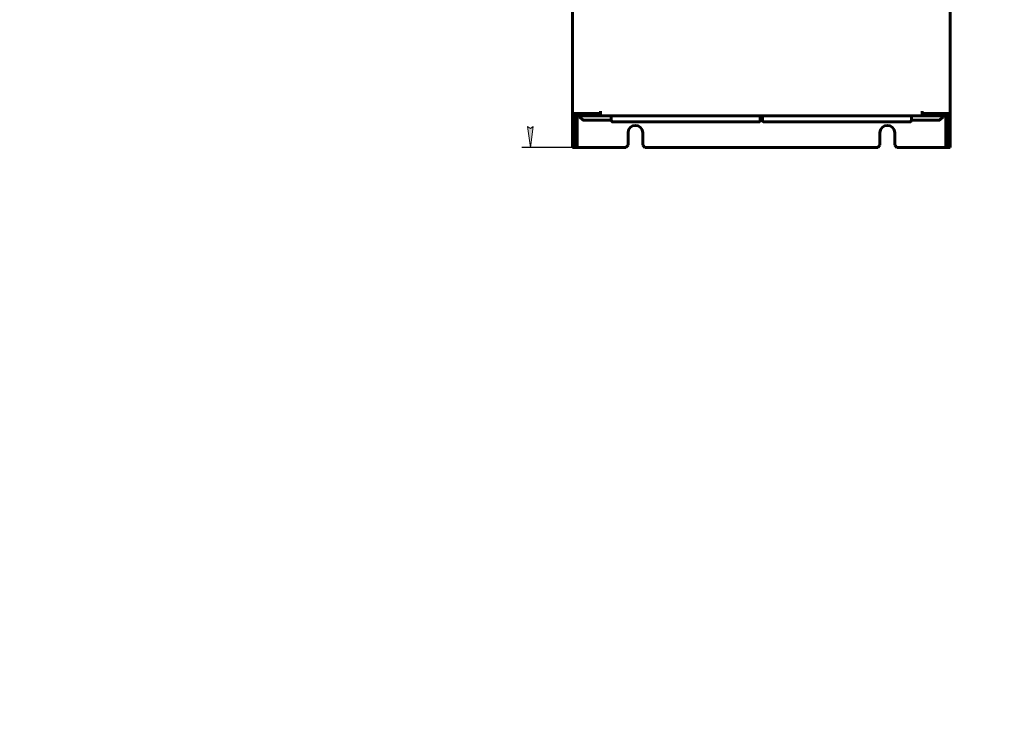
# Model space of a CAD drawing. Header units: millimetres. Extents: x 0 to 594, y 0 to 420.
# Tile 1 of 22: x 0 to 234, y 0 to 168. Entities that reach past the tile are written whole.
import ezdxf

# ---------------------------------------------------------------- set-up
doc = ezdxf.new("R2010")
doc.units = ezdxf.units.MM
doc.linetypes.add('K5LT_BASIC', pattern=[0])
doc.linetypes.add('K5LT_THIN', pattern=[0])
doc.layers.add('Системный слой', color=7, linetype='Continuous')
doc.styles.add('KDIMTEXTSTYLE', font='GOST_AU.SHX', dxfattribs={"width": 0.96, "oblique": 15, "height": 5})
doc.dimstyles.new('KDIMSTYLE (0.50)', dxfattribs={"dimtxt": 5, "dimasz": 1, "dimexe": 2, "dimexo": 0, "dimgap": 1, "dimtad": 1, "dimlfac": 2, "dimtxsty": 'KDIMTEXTSTYLE', "dimsah": 1, "dimcen": 0, "dimdle": 1, "dimadec": 0, "dimazin": 0, "dimtfac": 0.667, "dimtmove": 0, "dimatfit": 3, "dimfxl": 1, "dimtvp": 1, "dimtolj": 1, "dimtzin": 0, "dimarcsym": 0})

# ---------------------------------------------------------------- blocks, each defined once
blk = doc.blocks.new('KDIMARROW_01')
at = {"layer": 'Системный слой'}
blk.add_hatch(color=0, dxfattribs=at).paths.add_polyline_path([(-5, -0.66), (0, 0), (-5, 0.66), (-4.5, 0)])
at = {"layer": 'Системный слой', "color": 0, "linetype": 'K5LT_THIN', "lineweight": 18}
for p, q in [((-4.5, 0), (-5, 0.66)), ((-5, 0.66), (0, 0)), ((0, 0), (-5, -0.66)), ((-5, -0.66), (-4.5, 0)), ((0, 0), (-1, 0))]:
    blk.add_line(p, q, dxfattribs=at)

msp = doc.modelspace()

# ---------------------------------------------------------------- linework, layer by layer
at = {"layer": 'Системный слой', "color": 150, "linetype": 'K5LT_BASIC', "lineweight": 60, "true_color": 0x0080ff}
for p, q in [((131.6177, 306.7875), (131.6177, 145.4875)), ((221.6177, 306.7875), (221.6177, 145.4875)), ((131.6177, 145.4875), (131.6177, 144.8875)), ((131.6177, 145.4875), (132.3641, 145.4875)), ((132.3641, 145.4875), (132.433, 145.4875)), ((138.0089, 145.4875), (132.433, 145.4875)), ((134.0973, 144.8875), (134.0973, 145.4875)), ((138.0089, 145.4875), (138.2936, 145.4875)), ((138.2936, 145.9875), (138.2936, 145.4875)), ((138.2936, 145.4875), (138.2936, 145.2592)), ((214.9418, 145.9875), (214.9418, 145.4875)), ((214.9418, 145.4875), (214.9418, 145.2592)), ((214.9418, 145.4875), (215.2265, 145.4875)), ((220.8024, 145.4875), (215.2265, 145.4875)), ((219.1381, 144.8875), (219.1381, 145.4875)), ((220.8024, 145.4875), (220.8713, 145.4875)), ((220.8713, 145.4875), (221.6177, 145.4875)), ((221.6177, 145.4875), (221.6177, 144.8875)), ((132.3641, 144.8875), (131.6177, 144.8875)), ((131.6177, 144.3875), (131.6177, 144.8875)), ((131.6177, 144.3875), (131.6177, 137.8875)), ((132.2177, 144.8875), (132.2177, 144.3875)), ((132.2177, 144.3875), (132.2177, 137.8875)), ((134.0973, 144.8875), (132.3641, 144.8875)), ((132.7177, 144.6375), (132.7177, 144.8875)), ((132.7177, 137.3875), (132.7177, 144.6375)), ((133.3677, 144.679), (133.3677, 144.7875)), ((134.0884, 143.9168), (133.397, 144.6083)), ((219.1381, 144.8875), (134.0973, 144.8875)), ((140.8702, 143.8875), (134.1591, 143.8875)), ((140.8677, 144.8875), (140.8677, 143.9375)), ((151.1177, 143.4375), (141.3677, 143.4375)), ((166.1177, 143.4375), (151.1177, 143.4375)), ((175.8677, 143.4375), (166.1177, 143.4375)), ((176.3677, 144.8875), (176.3677, 143.9375)), ((176.8677, 144.8875), (176.8677, 143.9375)), ((187.1177, 143.4375), (177.3677, 143.4375)), ((202.1177, 143.4375), (187.1177, 143.4375)), ((211.8677, 143.4375), (202.1177, 143.4375)), ((219.0763, 143.8875), (212.3652, 143.8875)), ((212.3677, 144.8875), (212.3677, 143.9375)), ((220.8713, 144.8875), (219.1381, 144.8875)), ((219.147, 143.9168), (219.8384, 144.6083)), ((219.8677, 144.679), (219.8677, 144.7875)), ((220.5177, 144.6375), (220.5177, 144.8875)), ((220.5177, 144.6375), (220.5177, 137.3875)), ((221.6177, 144.8875), (220.8713, 144.8875)), ((221.0177, 144.3875), (221.0177, 144.8875)), ((221.0177, 144.3875), (221.0177, 137.8875)), ((221.6177, 144.8875), (221.6177, 144.3875)), ((221.6177, 144.3875), (221.6177, 137.8875)), ((144.8677, 137.8875), (144.8677, 140.8875)), ((148.3677, 137.8875), (148.3677, 140.8875)), ((204.8677, 137.8875), (204.8677, 140.8875)), ((208.3677, 137.8875), (208.3677, 140.8875)), ((131.6177, 137.3875), (131.6177, 137.8875)), ((132.2177, 137.3875), (131.6177, 137.3875)), ((132.2177, 137.8875), (132.2177, 137.3875)), ((132.7177, 137.3875), (132.2177, 137.3875)), ((144.3677, 137.3875), (132.7177, 137.3875)), ((144.3677, 137.3875), (144.8677, 137.8875)), ((148.3677, 137.8875), (148.8677, 137.3875)), ((204.3677, 137.3875), (148.8677, 137.3875)), ((204.3677, 137.3875), (204.8677, 137.8875)), ((208.3677, 137.8875), (208.8677, 137.3875)), ((220.5177, 137.3875), (208.8677, 137.3875)), ((221.0177, 137.3875), (220.5177, 137.3875)), ((221.0177, 137.3875), (221.0177, 137.8875)), ((221.0177, 137.3875), (221.6177, 137.3875)), ((221.6177, 137.8875), (221.6177, 137.3875))]:
    msp.add_line(p, q, dxfattribs=at)
for centre, radius, start, end in [((133.4677, 144.7875), 0.1, 90, 180), ((133.4677, 144.679), 0.1, 180, 225), ((134.1591, 143.9875), 0.1, 225, 270), ((141.3677, 143.9375), 0.5, 180, 270.000002), ((175.8677, 143.9375), 0.5, 269.999998, 0), ((177.3677, 143.9375), 0.5, 180, 270.000002), ((211.8677, 143.9375), 0.5, 269.999998, 0), ((219.0763, 143.9875), 0.1, 270, 315), ((219.7677, 144.7875), 0.1, 0, 90), ((219.7677, 144.679), 0.1, 315, 0), ((146.6177, 140.8875), 1.75, 0, 180), ((206.6177, 140.8875), 1.75, 0, 180)]:
    msp.add_arc(centre, radius, start, end, dxfattribs=at)
for points in [[(138.2936, 145.2592), (137.8274, 145.1816), (136.8949, 145.0459), (135.4961, 144.917), (134.5636, 144.8875), (134.0973, 144.8875)], [(214.9418, 145.2592), (215.4081, 145.1816), (216.3406, 145.0459), (217.7393, 144.917), (218.6718, 144.8875), (219.1381, 144.8875)]]:
    msp.add_open_spline(points, degree=3, dxfattribs=at)

# ---------------------------------------------------------------- dimensions: what is measured, and where the dimension line sits
at = {"layer": 'Системный слой', "color": 7}
msp.add_linear_dim(base=(121.6177, 320.4875), p1=(138.5427, 137.3875), p2=(132.7177, 320.4875), angle=90, location=(121.6177, 228.9375), text='\\H5.0;\\W0.965;\\Q15;\\H5.0;\\W0.965;\\Q15;\\Q15;В', dimstyle='KDIMSTYLE (0.50)', override={"dimexo": 0, "dimblk1": 'KDIMARROW_01', "dimblk2": 'KDIMARROW_01', "dimse1": 0, "dimse2": 0, "dimclrt": 7, "dimtolj": 1}, dxfattribs=at).render()

doc.saveas('drawing.dxf')
